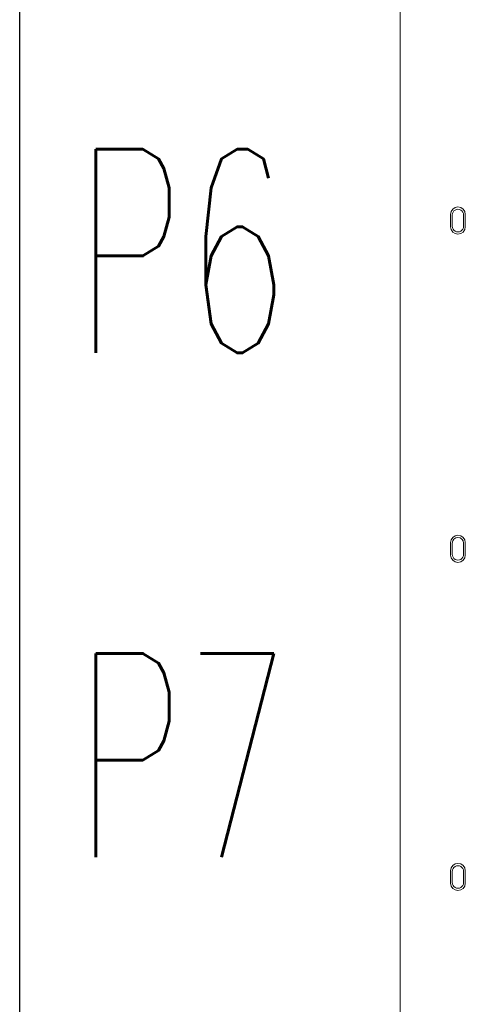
# Model space of a CAD drawing. Header units: millimetres. Extents: x 94562 to 148980, y -25377 to 3008.
# Tile 57 of 140: x 98812 to 98851, y -21699 to -21612. Entities that reach past the tile are written whole.
import ezdxf
from ezdxf.enums import TextEntityAlignment as Align

# ---------------------------------------------------------------- set-up
doc = ezdxf.new("R2010")
doc.units = ezdxf.units.MM
doc.layers.add('tt_opis', color=30, linetype='Continuous')
doc.layers.add('tt_symbole', color=40, linetype='Continuous')
doc.styles.add('Opis_czujki', font='romans.shx', dxfattribs={"width": 0.7})

# ---------------------------------------------------------------- blocks, each defined once
blk = doc.blocks.new('IT_szafa_stojąca_42U')
blk.add_line((289.4091, 1608.811), (289.4091, 1797.7235))
blk = doc.blocks.new('PDU_(18)C13_(6)C19')
at = {"layer": 'tt_symbole', "lineweight": 5}
blk.add_line((0, 6.864), (0, 13.05297), dxfattribs=at)
for points in [[(0.04122, 9.10667), (0.04088, 9.10844), (0.03986, 9.10996), (0.03835, 9.11096), (0.03657, 9.11132), (0.03479, 9.11096), (0.03328, 9.10996), (0.03228, 9.10844), (0.03192, 9.10667), (0.03192, 9.09879), (0.03228, 9.09701), (0.03328, 9.0955), (0.03479, 9.09449), (0.03657, 9.09414), (0.03835, 9.09449), (0.03986, 9.0955), (0.04088, 9.09701), (0.04122, 9.09879)], [(0.04122, 8.89907), (0.04088, 8.90086), (0.03986, 8.90236), (0.03835, 8.90337), (0.03657, 8.90372), (0.03479, 8.90337), (0.03328, 8.90236), (0.03228, 8.90086), (0.03192, 8.89907), (0.03192, 8.89119), (0.03228, 8.88942), (0.03328, 8.88792), (0.03479, 8.8869), (0.03657, 8.88654), (0.03835, 8.8869), (0.03986, 8.88792), (0.04088, 8.88942), (0.04122, 8.89119)], [(0.04122, 8.69149), (0.04088, 8.69326), (0.03986, 8.69478), (0.03835, 8.69579), (0.03657, 8.69614), (0.03479, 8.69579), (0.03328, 8.69478), (0.03228, 8.69326), (0.03192, 8.69149), (0.03192, 8.68361), (0.03228, 8.68183), (0.03328, 8.68032), (0.03479, 8.67932), (0.03657, 8.67896), (0.03835, 8.67932), (0.03986, 8.68032), (0.04088, 8.68183), (0.04122, 8.68361)]]:
    blk.add_lwpolyline(points, close=True, dxfattribs=at)
for points in [[(0.04015, 9.09915), (0.04015, 9.10631, 1.002216), (0.033, 9.10631), (0.033, 9.09915, 1.001477)], [(0.04015, 8.89156), (0.04015, 8.89872, 0.998332), (0.033, 8.89872), (0.033, 8.89156, 1.001442)], [(0.033, 8.69112), (0.033, 8.68397, 1.001446), (0.04015, 8.68397), (0.04015, 8.69112, 1.002243)]]:
    blk.add_lwpolyline(points, format="xyb", close=True, dxfattribs=at)

msp = doc.modelspace()

# ---------------------------------------------------------------- block references
at = {"layer": 'tt_symbole'}
for name, p, xscale, yscale, zscale in [('IT_szafa_stojąca_42U', (95917.499, -39000.652), 10, 10, 10), ('PDU_(18)C13_(6)C19', (98845.21, -22901.429), 139.7022507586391, 139.7022507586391, 139.7022507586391)]:
    msp.add_blockref(name, p, dxfattribs=dict(at, xscale=xscale, yscale=yscale, zscale=zscale))

# ---------------------------------------------------------------- texts
at = {"layer": 'tt_opis', "style": 'Opis_czujki', "width": 0.6}
for s, p in [('P6', (98835.441, -21641.449)), ('P7', (98835.441, -21686.004))]:
    msp.add_text(s, height=18, dxfattribs=at).set_placement(p, align=Align.RIGHT)

doc.saveas('drawing.dxf')
